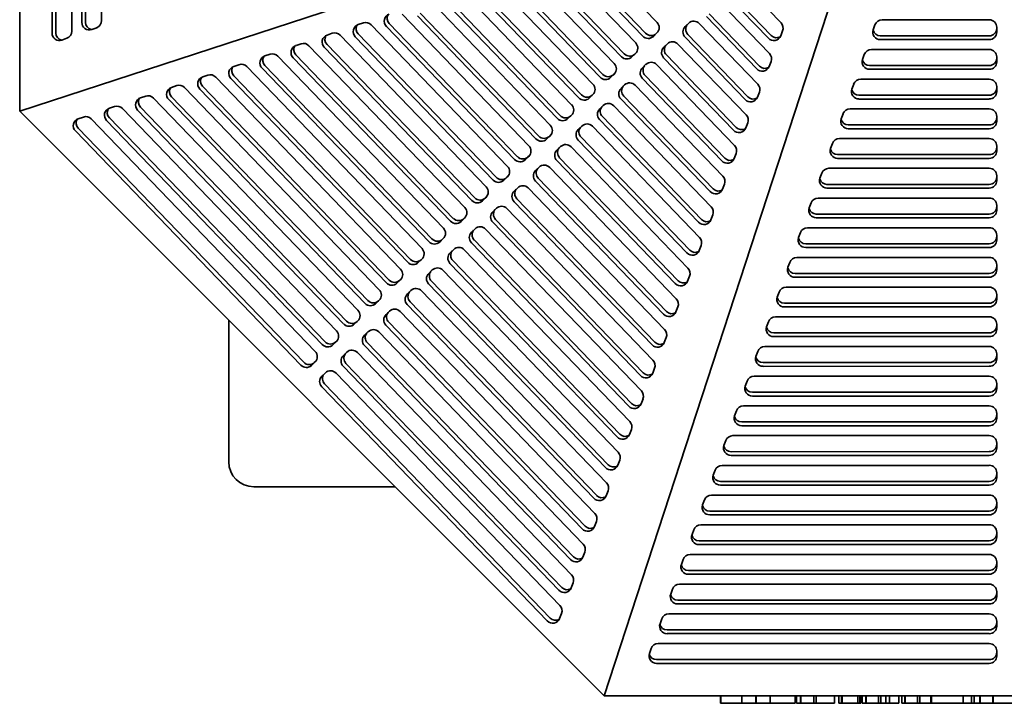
# Model space of a CAD drawing. Header units: millimetres. Extents: x 231 to 1028, y 46 to 846.
# Tile 1 of 6: x 231 to 625, y 46 to 319. Entities that reach past the tile are written whole.
import ezdxf

# ---------------------------------------------------------------- set-up
doc = ezdxf.new("R2010")
doc.units = ezdxf.units.MM
doc.header["$LTSCALE"] = 3
doc.layers.add('Krawędzie widoczne(ISO)', color=7, linetype='Continuous', lineweight=35, true_color=0x262659)

msp = doc.modelspace()

# ---------------------------------------------------------------- linework, layer by layer
at = {"layer": 'Krawędzie widoczne(ISO)'}
for p, q in [((231.5, 281.94), (231.5, 612.07)), ((244.45, 313.22), (244.45, 446.17)), ((245.95, 313.22), (245.95, 446.17)), ((252.36, 446.17), (252.36, 313.93)), ((256.31, 317.47), (256.31, 446.17)), ((257.81, 317.47), (257.81, 446.17)), ((264.22, 446.17), (264.22, 318.18)), ((231.5, 281.94), (536, 381.5)), ((564.5, 353), (464.94, 48.5)), ((458.86, 345.75), (486.11, 317.46)), ((446.44, 341.57), (477.58, 309.24)), ((480.42, 311.98), (452.52, 340.95)), ((481.55, 313.11), (453.65, 342.08)), ((434.02, 337.39), (469.04, 301.03)), ((471.89, 303.77), (440.1, 336.77)), ((473.02, 304.9), (441.23, 337.9)), ((421.6, 333.21), (460.51, 292.82)), ((463.35, 295.55), (427.68, 332.59)), ((464.48, 296.69), (428.81, 333.72)), ((520.04, 333.45), (535.64, 317.26)), ((409.17, 329.04), (451.97, 284.6)), ((454.82, 287.34), (415.26, 328.41)), ((455.95, 288.47), (416.39, 329.54)), ((530.59, 311.12), (514.35, 327.98)), ((531.73, 312.25), (515.49, 329.11)), ((396.75, 324.86), (443.43, 276.39)), ((446.28, 279.13), (402.84, 324.23)), ((447.41, 280.26), (403.97, 325.36)), ((511.51, 325.24), (530.99, 305.02)), ((384.33, 320.68), (434.9, 268.18)), ((437.74, 270.91), (390.41, 320.06)), ((438.88, 272.05), (391.54, 321.19)), ((525.94, 298.87), (505.82, 319.76)), ((527.08, 300), (506.95, 320.9)), ((262.25, 315.35), (260.27, 314.65)), ((366.72, 316.58), (368.79, 317.27)), ((371.91, 316.5), (426.36, 259.96)), ((429.21, 262.7), (377.99, 315.88)), ((430.34, 263.83), (379.12, 317.01)), ((497.34, 315.76), (498.76, 317.13)), ((502.97, 317.03), (526.34, 292.77)), ((572.46, 314.55), (573.17, 316.52)), ((576, 318.5), (618.83, 318.5)), ((621.83, 315.53), (621.83, 313.56)), ((250.38, 311.1), (248.4, 310.39)), ((354.3, 312.4), (356.37, 313.1)), ((359.49, 312.32), (417.83, 251.75)), ((420.67, 254.49), (365.57, 311.7)), ((421.8, 255.62), (366.7, 312.83)), ((486.06, 313.24), (484.64, 311.87)), ((486.34, 313.56), (485.77, 313)), ((521.3, 286.62), (497.28, 311.55)), ((522.43, 287.75), (498.41, 312.68)), ((536.29, 314.12), (535.52, 312.08)), ((618.83, 312.09), (575.29, 312.09)), ((341.88, 308.22), (343.95, 308.92)), ((347.06, 308.15), (409.29, 243.54)), ((412.14, 246.27), (353.15, 307.52)), ((413.27, 247.41), (354.28, 308.65)), ((488.8, 307.55), (490.22, 308.92)), ((494.44, 308.81), (521.69, 280.52)), ((618.83, 310.59), (575.29, 310.59)), ((329.45, 304.04), (331.52, 304.74)), ((334.64, 303.97), (400.76, 235.32)), ((403.6, 238.06), (340.72, 303.34)), ((404.73, 239.19), (341.86, 304.47)), ((477.52, 305.03), (476.1, 303.66)), ((477.81, 305.34), (477.23, 304.79)), ((516.65, 274.37), (488.75, 303.34)), ((517.78, 275.5), (489.88, 304.47)), ((568.2, 302.68), (568.91, 304.66)), ((571.74, 306.63), (618.83, 306.64)), ((621.83, 303.67), (621.83, 301.69)), ((317.03, 299.87), (319.1, 300.56)), ((322.22, 299.79), (392.22, 227.11)), ((395.07, 229.85), (328.3, 299.16)), ((396.2, 230.98), (329.43, 300.3)), ((480.26, 299.34), (481.69, 300.71)), ((485.9, 300.6), (517.04, 268.27)), ((531.64, 301.87), (530.87, 299.83)), ((618.83, 300.23), (571.03, 300.23)), ((304.61, 295.69), (306.68, 296.38)), ((309.8, 295.61), (383.68, 218.9)), ((387.66, 222.77), (317.01, 296.12)), ((468.99, 296.82), (467.57, 295.45)), ((469.27, 297.13), (468.7, 296.58)), ((512, 262.12), (480.21, 295.12)), ((513.13, 263.26), (481.34, 296.26)), ((618.83, 298.73), (571.03, 298.72)), ((292.19, 291.51), (294.26, 292.21)), ((297.37, 291.43), (375.15, 210.68)), ((379.13, 214.55), (304.59, 291.94)), ((386.53, 221.64), (315.88, 294.99)), ((471.73, 291.13), (473.15, 292.49)), ((477.37, 292.39), (512.39, 256.02)), ((563.95, 290.82), (564.66, 292.8)), ((567.48, 294.77), (618.83, 294.77)), ((621.83, 291.81), (621.83, 289.83)), ((279.77, 287.33), (281.84, 288.03)), ((284.95, 287.25), (366.61, 202.47)), ((370.59, 206.34), (292.17, 287.76)), ((377.99, 213.42), (303.46, 290.81)), ((460.45, 288.6), (459.03, 287.23)), ((460.74, 288.92), (460.16, 288.36)), ((508.48, 251.01), (472.81, 288.04)), ((526.99, 289.63), (526.22, 287.58)), ((618.83, 288.37), (566.77, 288.36)), ((267.34, 283.15), (269.41, 283.85)), ((362.05, 198.13), (279.75, 283.58)), ((369.46, 205.21), (291.04, 286.63)), ((463.19, 282.91), (464.62, 284.28)), ((468.83, 284.17), (507.74, 243.78)), ((507.35, 249.88), (471.68, 286.91)), ((618.83, 286.86), (566.77, 286.86)), ((464.94, 48.5), (231.5, 281.94)), ((254.92, 278.97), (256.99, 279.67)), ((353.52, 189.91), (267.32, 279.4)), ((272.53, 283.08), (358.08, 194.26)), ((360.92, 197), (278.61, 282.45)), ((451.92, 280.39), (450.49, 279.02)), ((452.2, 280.7), (451.63, 280.15)), ((503.83, 238.76), (464.27, 279.83)), ((559.69, 278.95), (560.4, 280.93)), ((563.22, 282.91), (618.83, 282.91)), ((621.83, 279.94), (621.83, 277.97)), ((260.11, 278.9), (349.54, 186.04)), ((352.39, 188.78), (266.19, 278.27)), ((454.66, 274.7), (456.08, 276.07)), ((460.29, 275.96), (503.09, 231.53)), ((502.7, 237.63), (463.14, 278.7)), ((522.34, 277.38), (521.57, 275.34)), ((618.83, 276.5), (562.52, 276.5)), ((343.85, 180.57), (253.77, 274.09)), ((344.98, 181.7), (254.9, 275.23)), ((443.38, 272.18), (441.96, 270.81)), ((443.67, 272.49), (443.09, 271.94)), ((499.18, 226.51), (455.74, 271.62)), ((618.83, 275), (562.52, 275)), ((446.12, 266.49), (447.54, 267.85)), ((451.76, 267.75), (498.44, 219.28)), ((498.05, 225.38), (454.6, 270.48)), ((555.43, 267.09), (556.14, 269.07)), ((558.97, 271.04), (618.83, 271.05)), ((621.83, 268.08), (621.83, 266.1)), ((434.85, 263.96), (433.42, 262.59)), ((435.13, 264.28), (434.55, 263.73)), ((517.69, 265.13), (516.92, 263.09)), ((618.83, 264.64), (558.26, 264.64)), ((437.59, 258.27), (439.01, 259.64)), ((493.4, 213.13), (446.07, 262.27)), ((494.53, 214.26), (447.2, 263.4)), ((618.83, 263.14), (558.26, 263.13)), ((426.31, 255.75), (424.89, 254.38)), ((426.59, 256.07), (426.02, 255.51)), ((443.22, 259.53), (493.79, 207.03)), ((551.17, 255.23), (551.88, 257.21)), ((554.71, 259.18), (618.83, 259.18)), ((621.83, 256.22), (621.83, 254.24)), ((488.75, 200.88), (437.53, 254.06)), ((489.88, 202.01), (438.66, 255.19)), ((513.04, 252.88), (512.27, 250.84)), ((618.83, 252.78), (554, 252.77)), ((418.06, 247.85), (417.48, 247.3)), ((429.05, 250.06), (430.47, 251.43)), ((434.69, 251.32), (489.14, 194.78)), ((618.83, 251.27), (554, 251.27)), ((417.77, 247.54), (416.35, 246.17)), ((484.1, 188.63), (429, 245.85)), ((485.23, 189.77), (430.13, 246.98)), ((546.92, 243.36), (547.62, 245.34)), ((550.45, 247.32), (618.83, 247.32)), ((621.83, 244.35), (621.83, 242.38)), ((420.51, 241.85), (421.94, 243.21)), ((426.15, 243.11), (484.49, 182.53)), ((508.4, 240.63), (507.62, 238.59)), ((618.83, 240.91), (549.74, 240.91)), ((409.24, 239.32), (407.82, 237.95)), ((409.52, 239.64), (408.95, 239.09)), ((479.45, 176.39), (420.46, 237.63)), ((480.58, 177.52), (421.59, 238.76)), ((618.83, 239.41), (549.74, 239.41)), ((411.98, 233.63), (413.4, 235)), ((417.62, 234.89), (479.84, 170.29)), ((542.66, 231.5), (543.37, 233.48)), ((546.19, 235.45), (618.83, 235.46)), ((621.83, 232.49), (621.83, 230.51)), ((400.7, 231.11), (399.28, 229.74)), ((400.99, 231.43), (400.41, 230.87)), ((474.8, 164.14), (411.93, 229.42)), ((475.93, 165.27), (413.06, 230.55)), ((503.75, 228.38), (502.97, 226.34)), ((618.83, 229.05), (545.48, 229.05)), ((403.44, 225.42), (404.87, 226.79)), ((409.08, 226.68), (475.2, 158.04)), ((618.83, 227.55), (545.48, 227.54)), ((392.17, 222.9), (390.74, 221.53)), ((392.45, 223.21), (391.88, 222.66)), ((470.15, 151.89), (403.39, 221.21)), ((471.28, 153.02), (404.52, 222.34)), ((538.4, 219.64), (539.11, 221.61)), ((541.94, 223.59), (618.83, 223.59)), ((621.83, 220.63), (621.83, 218.65)), ((394.91, 217.21), (396.33, 218.58)), ((400.54, 218.47), (470.55, 145.79)), ((618.83, 217.19), (541.23, 217.18)), ((383.63, 214.68), (382.21, 213.31)), ((383.92, 215), (383.34, 214.45)), ((465.5, 139.64), (394.85, 212.99)), ((466.63, 140.77), (395.99, 214.12)), ((499.1, 216.14), (498.32, 214.09)), ((618.83, 215.68), (541.23, 215.68)), ((386.37, 208.99), (387.79, 210.36)), ((392.01, 210.25), (465.9, 133.54)), ((534.14, 207.77), (534.85, 209.75)), ((537.68, 211.72), (618.83, 211.73)), ((621.83, 208.76), (621.83, 206.79)), ((375.1, 206.47), (373.67, 205.1)), ((375.38, 206.79), (374.8, 206.23)), ((460.85, 127.39), (386.32, 204.78)), ((461.99, 128.52), (387.45, 205.91)), ((618.83, 205.32), (536.97, 205.32)), ((377.84, 200.78), (379.26, 202.15)), ((383.47, 202.04), (461.25, 121.29)), ((494.45, 203.89), (493.67, 201.85)), ((618.83, 203.82), (536.97, 203.82)), ((315, 198.44), (315, 142)), ((366.56, 198.26), (365.14, 196.89)), ((366.84, 198.57), (366.27, 198.02)), ((457.34, 116.28), (378.91, 197.7)), ((529.88, 195.91), (530.59, 197.89)), ((533.42, 199.86), (618.83, 199.87)), ((621.83, 196.9), (621.83, 194.92)), ((369.3, 192.57), (370.72, 193.94)), ((374.94, 193.83), (456.6, 109.04)), ((456.2, 115.15), (377.78, 196.57)), ((618.83, 193.46), (532.71, 193.46)), ((358.02, 190.04), (356.6, 188.67)), ((358.31, 190.36), (357.73, 189.81)), ((452.69, 104.03), (370.38, 189.48)), ((489.8, 191.64), (489.02, 189.6)), ((618.83, 191.96), (532.71, 191.95)), ((360.76, 184.35), (362.19, 185.72)), ((366.4, 185.61), (451.95, 96.8)), ((451.56, 102.9), (369.25, 188.35)), ((525.62, 184.05), (526.33, 186.03)), ((529.16, 188), (618.82, 188.01)), ((621.82, 185.04), (621.82, 183.06)), ((349.49, 181.83), (348.07, 180.46)), ((349.77, 182.15), (349.2, 181.59)), ((448.04, 91.78), (361.84, 181.27)), ((618.83, 181.6), (528.45, 181.59)), ((352.23, 176.14), (353.65, 177.51)), ((357.87, 177.4), (447.3, 84.55)), ((446.91, 90.65), (360.71, 180.14)), ((485.15, 179.39), (484.37, 177.35)), ((618.83, 180.1), (528.45, 180.09)), ((521.36, 172.18), (522.07, 174.16)), ((524.9, 176.14), (618.83, 176.14)), ((621.83, 173.18), (621.83, 171.2)), ((442.26, 78.4), (352.18, 171.93)), ((443.39, 79.53), (353.31, 173.06)), ((618.83, 169.74), (524.19, 169.73)), ((480.5, 167.14), (479.72, 165.1)), ((618.83, 168.23), (524.19, 168.23)), ((517.1, 160.32), (517.81, 162.3)), ((520.64, 164.27), (618.83, 164.28)), ((621.83, 161.31), (621.83, 159.34)), ((618.83, 157.87), (519.93, 157.87)), ((475.85, 154.9), (475.08, 152.85)), ((618.83, 156.37), (519.93, 156.36)), ((512.85, 148.46), (513.56, 150.43)), ((516.38, 152.41), (618.83, 152.41)), ((618.83, 146.01), (515.68, 146)), ((621.83, 149.45), (621.83, 147.47)), ((471.2, 142.65), (470.43, 140.61)), ((618.83, 144.51), (515.68, 144.5)), ((508.59, 136.59), (509.3, 138.57)), ((512.13, 140.54), (618.83, 140.55)), ((618.83, 134.15), (511.42, 134.14)), ((621.83, 137.59), (621.83, 135.61)), ((325, 132), (381.44, 132)), ((466.55, 130.4), (465.78, 128.36)), ((618.83, 132.64), (511.42, 132.64)), ((504.33, 124.73), (505.04, 126.71)), ((507.87, 128.68), (618.83, 128.69)), ((618.83, 122.28), (507.16, 122.28)), ((621.83, 125.72), (621.83, 123.74)), ((461.9, 118.15), (461.13, 116.11)), ((618.83, 120.78), (507.16, 120.77)), ((500.08, 112.87), (500.79, 114.84)), ((503.61, 116.82), (618.83, 116.82)), ((618.83, 110.42), (502.9, 110.41)), ((621.83, 113.86), (621.83, 111.88)), ((618.83, 108.92), (502.9, 108.91)), ((457.25, 105.9), (456.48, 103.86)), ((495.82, 101), (496.53, 102.98)), ((499.36, 104.95), (618.83, 104.96)), ((618.83, 98.56), (498.65, 98.55)), ((621.83, 101.99), (621.83, 100.02)), ((618.83, 97.05), (498.65, 97.04)), ((452.6, 93.65), (451.83, 91.61)), ((491.56, 89.14), (492.27, 91.11)), ((495.1, 93.09), (618.83, 93.09)), ((618.83, 86.68), (494.39, 86.68)), ((621.83, 90.12), (621.83, 88.15)), ((618.83, 85.18), (494.39, 85.18)), ((447.95, 81.41), (447.18, 79.36)), ((487.31, 77.27), (488.01, 79.25)), ((490.84, 81.22), (618.83, 81.22)), ((618.83, 74.82), (490.13, 74.82)), ((621.83, 78.26), (621.83, 76.28)), ((618.83, 73.32), (490.13, 73.32)), ((483.05, 65.41), (483.76, 67.39)), ((486.59, 69.36), (618.83, 69.36)), ((618.83, 62.96), (485.88, 62.96)), ((621.83, 66.4), (621.83, 64.42)), ((618.83, 61.45), (485.88, 61.45)), ((795.06, 48.5), (464.94, 48.5)), ((511.42, 45.5), (511.42, 48.5)), ((511.6, 45.5), (511.6, 48.5)), ((519.99, 45.5), (519.99, 48.5)), ((525.55, 45.5), (525.55, 48.5)), ((525.76, 45.5), (525.76, 48.5)), ((531.28, 45.5), (531.28, 48.5)), ((541.27, 45.5), (541.27, 48.5)), ((541.76, 45.5), (541.76, 48.5)), ((543.41, 45.5), (543.41, 48.5)), ((543.57, 45.5), (543.57, 48.5)), ((548.69, 45.5), (548.69, 48.5)), ((549.62, 45.5), (549.62, 48.5)), ((557, 45.5), (557, 48.5)), ((557.04, 45.5), (557.04, 48.5)), ((558.75, 45.5), (558.75, 48.5)), ((559.78, 45.5), (559.78, 48.5)), ((560.06, 45.5), (560.06, 48.5)), ((566.38, 45.5), (566.38, 48.5)), ((567.18, 45.5), (567.18, 48.5)), ((567.58, 45.5), (567.58, 48.5)), ((568.07, 45.5), (568.07, 48.5)), ((569.45, 45.5), (569.45, 48.5)), ((569.59, 45.5), (569.59, 48.5)), ((574.57, 45.5), (574.57, 48.5)), ((575.45, 45.5), (575.45, 48.5)), ((577.56, 45.5), (577.56, 48.5)), ((578.95, 45.5), (578.95, 48.5)), ((582.69, 45.5), (582.69, 48.5)), ((583.9, 45.5), (583.9, 48.5)), ((585.06, 45.5), (585.06, 48.5)), ((585.19, 45.5), (585.19, 48.5)), ((590.12, 45.5), (590.12, 48.5)), ((591.1, 45.5), (591.1, 48.5)), ((595.53, 45.5), (595.53, 48.5)), ((595.81, 45.5), (595.81, 48.5)), ((608.44, 45.5), (608.44, 48.5)), ((611.76, 45.5), (611.76, 48.5)), ((612.74, 45.5), (612.74, 48.5)), ((615.04, 45.5), (615.04, 48.5)), ((615.21, 45.5), (615.21, 48.5)), ((620.26, 45.5), (620.26, 48.5)), ((620.42, 45.5), (620.42, 48.5)), ((511.6, 45.5), (511.42, 45.5)), ((519.99, 45.5), (511.6, 45.5)), ((524.88, 45.5), (519.99, 45.5)), ((525.55, 45.5), (524.88, 45.5)), ((525.76, 45.5), (525.55, 45.5)), ((531.28, 45.5), (525.76, 45.5)), ((538.75, 45.5), (531.28, 45.5)), ((541.27, 45.5), (538.75, 45.5)), ((543.41, 45.5), (541.76, 45.5)), ((543.57, 45.5), (543.41, 45.5)), ((548.69, 45.5), (543.57, 45.5)), ((549.62, 45.5), (548.69, 45.5)), ((550.63, 45.5), (549.62, 45.5)), ((555.03, 45.5), (550.63, 45.5)), ((557, 45.5), (555.03, 45.5)), ((557.04, 45.5), (557, 45.5)), ((559.16, 45.5), (558.75, 45.5)), ((559.78, 45.5), (559.16, 45.5)), ((560.06, 45.5), (559.78, 45.5)), ((566.38, 45.5), (560.06, 45.5)), ((567.18, 45.5), (566.38, 45.5)), ((567.58, 45.5), (567.18, 45.5)), ((568.49, 45.5), (568.07, 45.5)), ((569.45, 45.5), (568.49, 45.5)), ((569.59, 45.5), (569.45, 45.5)), ((574.57, 45.5), (569.59, 45.5)), ((575.45, 45.5), (574.57, 45.5)), ((577.56, 45.5), (575.45, 45.5)), ((578.95, 45.5), (577.56, 45.5)), ((582.69, 45.5), (578.95, 45.5)), ((585.06, 45.5), (583.9, 45.5)), ((585.19, 45.5), (585.06, 45.5)), ((590.12, 45.5), (585.19, 45.5)), ((591.1, 45.5), (590.12, 45.5)), ((592.51, 45.5), (591.1, 45.5)), ((594.18, 45.5), (592.51, 45.5)), ((595.53, 45.5), (594.18, 45.5)), ((595.81, 45.5), (595.53, 45.5)), ((605.93, 45.5), (595.81, 45.5)), ((608.44, 45.5), (605.93, 45.5)), ((611.76, 45.5), (608.44, 45.5)), ((612.74, 45.5), (611.76, 45.5)), ((614.14, 45.5), (612.74, 45.5)), ((615.04, 45.5), (614.14, 45.5)), ((615.21, 45.5), (615.04, 45.5)), ((618.64, 45.5), (615.21, 45.5)), ((620.26, 45.5), (618.64, 45.5)), ((620.42, 45.5), (620.26, 45.5)), ((630.21, 45.5), (620.42, 45.5))]:
    msp.add_line(p, q, dxfattribs=at)
msp.add_arc((325, 142), 10, 180, 270, dxfattribs=at)
for centre, major_axis, ratio, start_param, end_param in [((380.12, 317.93), (-2.12, 2.12), 0.987118, 5.827401, 7.834978), ((381.26, 319.06), (-2.12, 2.12), 0.987118, 0.273531, 1.551793), ((259.28, 317.47), (0, -3), 0.988633, 4.712389, 6.624078), ((260.78, 317.47), (0, -3), 0.988633, 4.712389, 6.026922), ((261.25, 318.18), (0, -3), 0.988633, 0.340893, 1.570796), ((367.7, 313.75), (-2.12, 2.12), 0.987118, 5.827401, 7.834978), ((368.83, 314.88), (-2.12, 2.12), 0.987118, 0.273531, 1.551793), ((369.77, 314.45), (2.12, -2.12), 0.987118, 1.551793, 2.685808), ((483.98, 315.4), (2.12, -2.12), 0.987118, 6.264182, 7.834978), ((499.42, 313.6), (-2.12, 2.12), 0.987118, 6.264182, 7.834978), ((500.55, 314.74), (-2.12, 2.12), 0.987118, 0.124411, 1.551793), ((500.84, 314.97), (-2.12, 2.12), 0.987118, 4.693386, 6.264182), ((533.5, 315.21), (2.12, -2.12), 0.987118, 0.417778, 1.551793), ((576, 315.53), (-3, 0), 0.988633, 4.712453, 5.942292), ((618.83, 315.53), (3, 0), 0.988633, 6.283185, 7.854046), ((618.83, 315.06), (3, 0), 0.988633, 4.712453, 6.283185), ((247.41, 313.22), (0, -3), 0.988633, 4.712389, 6.624078), ((248.92, 313.22), (0, -3), 0.988633, 4.712389, 6.026922), ((249.39, 313.93), (0, -3), 0.988633, 0.340893, 1.570796), ((355.28, 309.57), (-2.12, 2.12), 0.987118, 5.827401, 7.834978), ((356.41, 310.71), (-2.12, 2.12), 0.987118, 0.273531, 1.551793), ((357.35, 310.27), (2.12, -2.12), 0.987118, 1.551793, 2.685808), ((482.56, 314.03), (2.12, -2.12), 0.987118, 4.693386, 6.264182), ((483.69, 315.17), (2.12, -2.12), 0.987118, 4.693386, 6.264182), ((532.73, 313.17), (2.12, -2.12), 0.987118, 4.693386, 6.700964), ((533.86, 314.3), (2.12, -2.12), 0.987118, 4.693386, 6.009655), ((575.29, 313.55), (-3, 0), 0.988633, 5.942292, 7.854046), ((575.29, 315.06), (-3, 0), 0.988633, 0.256263, 1.57086), ((618.83, 313.56), (3, 0), 0.988633, 4.712453, 6.283185), ((342.86, 305.4), (-2.12, 2.12), 0.987118, 5.827401, 7.834978), ((343.99, 306.53), (-2.12, 2.12), 0.987118, 0.273531, 1.551793), ((344.93, 306.09), (2.12, -2.12), 0.987118, 1.551793, 2.685808), ((475.44, 307.19), (2.12, -2.12), 0.987118, 6.264182, 7.834978), ((490.88, 305.39), (-2.12, 2.12), 0.987118, 6.264182, 7.834978), ((492.01, 306.52), (-2.12, 2.12), 0.987118, 0.124411, 1.551793), ((492.3, 306.76), (-2.12, 2.12), 0.987118, 4.693386, 6.264182), ((330.44, 301.22), (-2.12, 2.12), 0.987118, 5.827401, 7.834978), ((331.57, 302.35), (-2.12, 2.12), 0.987118, 0.273531, 1.551793), ((332.51, 301.91), (2.12, -2.12), 0.987118, 1.551793, 2.685808), ((474.02, 305.82), (2.12, -2.12), 0.987118, 4.693386, 6.264182), ((475.15, 306.95), (2.12, -2.12), 0.987118, 4.693386, 6.264182), ((528.85, 302.96), (2.12, -2.12), 0.987118, 0.417778, 1.551793), ((571.74, 303.67), (-3, 0), 0.988633, 4.712453, 5.942292), ((618.83, 303.67), (3, 0), 0.988633, 6.283185, 7.854046), ((618.83, 303.2), (3, 0), 0.988633, 4.712453, 6.283185), ((318.01, 297.04), (-2.12, 2.12), 0.987118, 5.827401, 7.834978), ((319.15, 298.17), (-2.12, 2.12), 0.987118, 0.273531, 1.551793), ((320.08, 297.74), (2.12, -2.12), 0.987118, 1.551793, 2.685808), ((466.91, 298.98), (2.12, -2.12), 0.987118, 6.264182, 7.834978), ((482.35, 297.18), (-2.12, 2.12), 0.987118, 6.264182, 7.834978), ((483.48, 298.31), (-2.12, 2.12), 0.987118, 0.124411, 1.551793), ((483.77, 298.55), (-2.12, 2.12), 0.987118, 4.693386, 6.264182), ((528.08, 300.92), (2.12, -2.12), 0.987118, 4.693386, 6.700964), ((529.21, 302.05), (2.12, -2.12), 0.987118, 4.693386, 6.009655), ((571.03, 301.69), (-3, 0), 0.988633, 5.942292, 7.854046), ((571.03, 303.19), (-3, 0), 0.988633, 0.256263, 1.57086), ((618.83, 301.69), (3, 0), 0.988633, 4.712453, 6.283185), ((305.59, 292.86), (-2.12, 2.12), 0.987118, 5.827401, 7.834978), ((306.72, 293.99), (-2.12, 2.12), 0.987118, 0.273531, 1.551793), ((307.66, 293.56), (2.12, -2.12), 0.987118, 1.551793, 2.685808), ((465.48, 297.61), (2.12, -2.12), 0.987118, 4.693386, 6.264182), ((466.62, 298.74), (2.12, -2.12), 0.987118, 4.693386, 6.264182), ((293.17, 288.68), (-2.12, 2.12), 0.987118, 5.827401, 7.834978), ((294.3, 289.81), (-2.12, 2.12), 0.987118, 0.273531, 1.551793), ((295.24, 289.38), (2.12, -2.12), 0.987118, 1.551793, 2.685808), ((458.37, 290.76), (2.12, -2.12), 0.987118, 6.264182, 7.834978), ((473.81, 288.96), (-2.12, 2.12), 0.987118, 6.264182, 7.834978), ((474.94, 290.1), (-2.12, 2.12), 0.987118, 0.124411, 1.551793), ((475.23, 290.33), (-2.12, 2.12), 0.987118, 4.693386, 6.264182), ((524.2, 290.71), (2.12, -2.12), 0.987118, 0.417778, 1.551793), ((567.48, 291.8), (-3, 0), 0.988633, 4.712453, 5.942292), ((618.83, 291.81), (3, 0), 0.988633, 6.283185, 7.854046), ((618.83, 291.33), (3, 0), 0.988633, 4.712453, 6.283185), ((280.75, 284.5), (-2.12, 2.12), 0.987118, 5.827401, 7.834978), ((282.82, 285.2), (2.12, -2.12), 0.987118, 1.551793, 2.685808), ((456.95, 289.39), (2.12, -2.12), 0.987118, 4.693386, 6.264182), ((458.08, 290.53), (2.12, -2.12), 0.987118, 4.693386, 6.264182), ((523.43, 288.67), (2.12, -2.12), 0.987118, 4.693386, 6.700964), ((524.56, 289.8), (2.12, -2.12), 0.987118, 4.693386, 6.009655), ((566.77, 289.83), (-3, 0), 0.988633, 5.942292, 7.854046), ((566.77, 291.33), (-3, 0), 0.988633, 0.256263, 1.57086), ((618.83, 289.83), (3, 0), 0.988633, 4.712453, 6.283185), ((270.4, 281.02), (2.12, -2.12), 0.987118, 1.551793, 2.685808), ((281.88, 285.64), (-2.12, 2.12), 0.987118, 0.273531, 1.551793), ((449.84, 282.55), (2.12, -2.12), 0.987118, 6.264182, 7.834978), ((466.41, 281.88), (-2.12, 2.12), 0.987118, 0.124411, 1.551793), ((466.7, 282.12), (-2.12, 2.12), 0.987118, 4.693386, 6.264182), ((257.97, 276.84), (2.12, -2.12), 0.987118, 1.551793, 2.685808), ((268.33, 280.33), (-2.12, 2.12), 0.987118, 5.827401, 7.834978), ((269.46, 281.46), (-2.12, 2.12), 0.987118, 0.273531, 1.551793), ((449.54, 282.31), (2.12, -2.12), 0.987118, 4.693386, 6.264182), ((465.27, 280.75), (-2.12, 2.12), 0.987118, 6.264182, 7.834978), ((519.55, 278.47), (2.12, -2.12), 0.987118, 0.417778, 1.551793), ((563.22, 279.94), (-3, 0), 0.988633, 4.712453, 5.942292), ((618.83, 279.94), (3, 0), 0.988633, 6.283185, 7.854046), ((618.83, 279.47), (3, 0), 0.988633, 4.712453, 6.283185), ((255.9, 276.15), (-2.12, 2.12), 0.987118, 5.827401, 7.834978), ((257.04, 277.28), (-2.12, 2.12), 0.987118, 0.273531, 1.551793), ((441.3, 274.34), (2.12, -2.12), 0.987118, 6.264182, 7.834978), ((448.41, 281.18), (2.12, -2.12), 0.987118, 4.693386, 6.264182), ((457.87, 273.67), (-2.12, 2.12), 0.987118, 0.124411, 1.551793), ((458.16, 273.91), (-2.12, 2.12), 0.987118, 4.693386, 6.264182), ((518.78, 276.43), (2.12, -2.12), 0.987118, 4.693386, 6.700964), ((519.91, 277.56), (2.12, -2.12), 0.987118, 4.693386, 6.009655), ((562.52, 277.96), (-3, 0), 0.988633, 5.942292, 7.854046), ((562.52, 279.47), (-3, 0), 0.988633, 0.256263, 1.57086), ((618.83, 277.97), (3, 0), 0.988633, 4.712453, 6.283185), ((441.01, 274.1), (2.12, -2.12), 0.987118, 4.693386, 6.264182), ((456.74, 272.54), (-2.12, 2.12), 0.987118, 6.264182, 7.834978), ((432.76, 266.12), (2.12, -2.12), 0.987118, 6.264182, 7.834978), ((439.88, 272.97), (2.12, -2.12), 0.987118, 4.693386, 6.264182), ((449.63, 265.69), (-2.12, 2.12), 0.987118, 4.693386, 6.264182), ((514.91, 266.22), (2.12, -2.12), 0.987118, 0.417778, 1.551793), ((558.97, 268.08), (-3, 0), 0.988633, 4.712453, 5.942292), ((618.83, 268.08), (3, 0), 0.988633, 6.283185, 7.854046), ((618.83, 267.61), (3, 0), 0.988633, 4.712453, 6.283185), ((432.47, 265.89), (2.12, -2.12), 0.987118, 4.693386, 6.264182), ((448.2, 264.32), (-2.12, 2.12), 0.987118, 6.264182, 7.834978), ((449.33, 265.46), (-2.12, 2.12), 0.987118, 0.124411, 1.551793), ((558.26, 266.1), (-3, 0), 0.988633, 5.942292, 7.854046), ((558.26, 267.6), (-3, 0), 0.988633, 0.256263, 1.57086), ((618.83, 266.1), (3, 0), 0.988633, 4.712453, 6.283185), ((424.23, 257.91), (2.12, -2.12), 0.987118, 6.264182, 7.834978), ((431.34, 264.75), (2.12, -2.12), 0.987118, 4.693386, 6.264182), ((441.09, 257.48), (-2.12, 2.12), 0.987118, 4.693386, 6.264182), ((514.13, 264.18), (2.12, -2.12), 0.987118, 4.693386, 6.700964), ((515.26, 265.31), (2.12, -2.12), 0.987118, 4.693386, 6.009655), ((439.67, 256.11), (-2.12, 2.12), 0.987118, 6.264182, 7.834978), ((440.8, 257.24), (-2.12, 2.12), 0.987118, 0.124411, 1.551793), ((510.26, 253.97), (2.12, -2.12), 0.987118, 0.417778, 1.551793), ((554.71, 256.21), (-3, 0), 0.988633, 4.712453, 5.942292), ((618.83, 256.22), (3, 0), 0.988633, 6.283185, 7.854046), ((618.83, 255.74), (3, 0), 0.988633, 4.712453, 6.283185), ((415.69, 249.7), (2.12, -2.12), 0.987118, 6.264182, 7.834978), ((422.81, 256.54), (2.12, -2.12), 0.987118, 4.693386, 6.264182), ((423.94, 257.67), (2.12, -2.12), 0.987118, 4.693386, 6.264182), ((432.55, 249.27), (-2.12, 2.12), 0.987118, 4.693386, 6.264182), ((554, 254.24), (-3, 0), 0.988633, 5.942292, 7.854046), ((554, 255.74), (-3, 0), 0.988633, 0.256263, 1.57086), ((618.83, 254.24), (3, 0), 0.988633, 4.712453, 6.283185), ((431.13, 247.9), (-2.12, 2.12), 0.987118, 6.264182, 7.834978), ((432.26, 249.03), (-2.12, 2.12), 0.987118, 0.124411, 1.551793), ((509.48, 251.93), (2.12, -2.12), 0.987118, 4.693386, 6.700964), ((510.61, 253.06), (2.12, -2.12), 0.987118, 4.693386, 6.009655), ((414.27, 248.33), (2.12, -2.12), 0.987118, 4.693386, 6.264182), ((415.4, 249.46), (2.12, -2.12), 0.987118, 4.693386, 6.264182), ((424.02, 241.05), (-2.12, 2.12), 0.987118, 4.693386, 6.264182), ((550.45, 244.35), (-3, 0), 0.988633, 4.712453, 5.942292), ((618.83, 244.35), (3, 0), 0.988633, 6.283185, 7.854046), ((618.83, 243.88), (3, 0), 0.988633, 4.712453, 6.283185), ((407.16, 241.48), (2.12, -2.12), 0.987118, 6.264182, 7.834978), ((422.6, 239.69), (-2.12, 2.12), 0.987118, 6.264182, 7.834978), ((423.73, 240.82), (-2.12, 2.12), 0.987118, 0.124411, 1.551793), ((505.61, 241.72), (2.12, -2.12), 0.987118, 0.417778, 1.551793), ((549.74, 242.37), (-3, 0), 0.988633, 5.942292, 7.854046), ((549.74, 243.88), (-3, 0), 0.988633, 0.256263, 1.57086), ((618.83, 242.38), (3, 0), 0.988633, 4.712453, 6.283185), ((405.74, 240.11), (2.12, -2.12), 0.987118, 4.693386, 6.264182), ((406.87, 241.25), (2.12, -2.12), 0.987118, 4.693386, 6.264182), ((504.83, 239.68), (2.12, -2.12), 0.987118, 4.693386, 6.700964), ((505.96, 240.81), (2.12, -2.12), 0.987118, 4.693386, 6.009655), ((398.62, 233.27), (2.12, -2.12), 0.987118, 6.264182, 7.834978), ((414.06, 231.47), (-2.12, 2.12), 0.987118, 6.264182, 7.834978), ((415.19, 232.6), (-2.12, 2.12), 0.987118, 0.124411, 1.551793), ((415.48, 232.84), (-2.12, 2.12), 0.987118, 4.693386, 6.264182), ((546.19, 232.49), (-3, 0), 0.988633, 4.712453, 5.942292), ((618.83, 232.49), (3, 0), 0.988633, 6.283185, 7.854046), ((397.2, 231.9), (2.12, -2.12), 0.987118, 4.693386, 6.264182), ((398.33, 233.03), (2.12, -2.12), 0.987118, 4.693386, 6.264182), ((500.96, 229.47), (2.12, -2.12), 0.987118, 0.417778, 1.551793), ((545.48, 230.51), (-3, 0), 0.988633, 5.942292, 7.854046), ((545.48, 232.01), (-3, 0), 0.988633, 0.256263, 1.57086), ((618.83, 232.02), (3, 0), 0.988633, 4.712453, 6.283185), ((618.83, 230.51), (3, 0), 0.988633, 4.712453, 6.283185), ((390.09, 225.06), (2.12, -2.12), 0.987118, 6.264182, 7.834978), ((405.52, 223.26), (-2.12, 2.12), 0.987118, 6.264182, 7.834978), ((406.66, 224.39), (-2.12, 2.12), 0.987118, 0.124411, 1.551793), ((406.95, 224.63), (-2.12, 2.12), 0.987118, 4.693386, 6.264182), ((500.18, 227.43), (2.12, -2.12), 0.987118, 4.693386, 6.700964), ((501.31, 228.56), (2.12, -2.12), 0.987118, 4.693386, 6.009655), ((388.66, 223.69), (2.12, -2.12), 0.987118, 4.693386, 6.264182), ((389.79, 224.82), (2.12, -2.12), 0.987118, 4.693386, 6.264182), ((541.94, 220.62), (-3, 0), 0.988633, 4.712453, 5.942292), ((618.83, 220.63), (3, 0), 0.988633, 6.283185, 7.854046), ((381.55, 216.84), (2.12, -2.12), 0.987118, 6.264182, 7.834978), ((396.99, 215.05), (-2.12, 2.12), 0.987118, 6.264182, 7.834978), ((398.12, 216.18), (-2.12, 2.12), 0.987118, 0.124411, 1.551793), ((398.41, 216.41), (-2.12, 2.12), 0.987118, 4.693386, 6.264182), ((496.31, 217.23), (2.12, -2.12), 0.987118, 0.417778, 1.551793), ((541.23, 218.65), (-3, 0), 0.988633, 5.942292, 7.854046), ((541.23, 220.15), (-3, 0), 0.988633, 0.256263, 1.57086), ((618.83, 220.15), (3, 0), 0.988633, 4.712453, 6.283185), ((618.83, 218.65), (3, 0), 0.988633, 4.712453, 6.283185), ((380.13, 215.48), (2.12, -2.12), 0.987118, 4.693386, 6.264182), ((381.26, 216.61), (2.12, -2.12), 0.987118, 4.693386, 6.264182), ((495.53, 215.18), (2.12, -2.12), 0.987118, 4.693386, 6.700964), ((496.66, 216.32), (2.12, -2.12), 0.987118, 4.693386, 6.009655), ((373.01, 208.63), (2.12, -2.12), 0.987118, 6.264182, 7.834978), ((388.45, 206.83), (-2.12, 2.12), 0.987118, 6.264182, 7.834978), ((389.58, 207.96), (-2.12, 2.12), 0.987118, 0.124411, 1.551793), ((389.88, 208.2), (-2.12, 2.12), 0.987118, 4.693386, 6.264182), ((537.68, 208.76), (-3, 0), 0.988633, 4.712453, 5.942292), ((618.83, 208.76), (3, 0), 0.988633, 6.283185, 7.854046), ((371.59, 207.26), (2.12, -2.12), 0.987118, 4.693386, 6.264182), ((372.72, 208.39), (2.12, -2.12), 0.987118, 4.693386, 6.264182), ((491.66, 204.98), (2.12, -2.12), 0.987118, 0.417778, 1.551793), ((536.97, 206.78), (-3, 0), 0.988633, 5.942292, 7.854046), ((536.97, 208.29), (-3, 0), 0.988633, 0.256263, 1.57086), ((618.83, 208.29), (3, 0), 0.988633, 4.712453, 6.283185), ((618.83, 206.79), (3, 0), 0.988633, 4.712453, 6.283185), ((364.48, 200.42), (2.12, -2.12), 0.987118, 6.264182, 7.834978), ((379.92, 198.62), (-2.12, 2.12), 0.987118, 6.264182, 7.834978), ((381.05, 199.75), (-2.12, 2.12), 0.987118, 0.124411, 1.551793), ((381.34, 199.99), (-2.12, 2.12), 0.987118, 4.693386, 6.264182), ((490.88, 202.94), (2.12, -2.12), 0.987118, 4.693386, 6.700964), ((492.02, 204.07), (2.12, -2.12), 0.987118, 4.693386, 6.009655), ((363.06, 199.05), (2.12, -2.12), 0.987118, 4.693386, 6.264182), ((364.19, 200.18), (2.12, -2.12), 0.987118, 4.693386, 6.264182), ((533.42, 196.9), (-3, 0), 0.988633, 4.712453, 5.942292), ((618.83, 196.9), (3, 0), 0.988633, 6.283185, 7.854046), ((355.94, 192.2), (2.12, -2.12), 0.987118, 6.264182, 7.834978), ((372.51, 191.54), (-2.12, 2.12), 0.987118, 0.124411, 1.551793), ((372.8, 191.77), (-2.12, 2.12), 0.987118, 4.693386, 6.264182), ((487.01, 192.73), (2.12, -2.12), 0.987118, 0.417778, 1.551793), ((532.71, 194.92), (-3, 0), 0.988633, 5.942292, 7.854046), ((532.71, 196.42), (-3, 0), 0.988633, 0.256263, 1.57086), ((618.83, 196.43), (3, 0), 0.988633, 4.712453, 6.283185), ((618.83, 194.92), (3, 0), 0.988633, 4.712453, 6.283185), ((355.65, 191.97), (2.12, -2.12), 0.987118, 4.693386, 6.264182), ((371.38, 190.41), (-2.12, 2.12), 0.987118, 6.264182, 7.834978), ((486.23, 190.69), (2.12, -2.12), 0.987118, 4.693386, 6.700964), ((487.37, 191.82), (2.12, -2.12), 0.987118, 4.693386, 6.009655), ((347.41, 183.99), (2.12, -2.12), 0.987118, 6.264182, 7.834978), ((354.52, 190.84), (2.12, -2.12), 0.987118, 4.693386, 6.264182), ((363.98, 183.32), (-2.12, 2.12), 0.987118, 0.124411, 1.551793), ((364.27, 183.56), (-2.12, 2.12), 0.987118, 4.693386, 6.264182), ((529.16, 185.03), (-3, 0), 0.988633, 4.712453, 5.942292), ((618.82, 185.04), (3, 0), 0.988633, 6.283185, 7.854046), ((347.12, 183.75), (2.12, -2.12), 0.987118, 4.693386, 6.264182), ((362.85, 182.19), (-2.12, 2.12), 0.987118, 6.264182, 7.834978), ((482.36, 180.48), (2.12, -2.12), 0.987118, 0.417778, 1.551793), ((528.45, 183.06), (-3, 0), 0.988633, 5.942292, 7.854046), ((528.45, 184.56), (-3, 0), 0.988633, 0.256263, 1.57086), ((618.82, 184.57), (3, 0), 0.988633, 4.712453, 6.283185), ((618.82, 183.06), (3, 0), 0.988633, 4.712453, 6.283185), ((345.99, 182.62), (2.12, -2.12), 0.987118, 4.693386, 6.264182), ((355.73, 175.35), (-2.12, 2.12), 0.987118, 4.693386, 6.264182), ((481.59, 178.44), (2.12, -2.12), 0.987118, 4.693386, 6.700964), ((482.72, 179.57), (2.12, -2.12), 0.987118, 4.693386, 6.009655), ((354.31, 173.98), (-2.12, 2.12), 0.987118, 6.264182, 7.834978), ((355.44, 175.11), (-2.12, 2.12), 0.987118, 0.124411, 1.551793), ((524.9, 173.17), (-3, 0), 0.988633, 4.712453, 5.942292), ((618.83, 173.18), (3, 0), 0.988633, 6.283185, 7.854046), ((477.71, 168.23), (2.12, -2.12), 0.987118, 0.417778, 1.551793), ((524.19, 171.19), (-3, 0), 0.988633, 5.942292, 7.854046), ((524.19, 172.7), (-3, 0), 0.988633, 0.256263, 1.57086), ((618.83, 172.7), (3, 0), 0.988633, 4.712453, 6.283185), ((618.83, 171.2), (3, 0), 0.988633, 4.712453, 6.283185), ((478.07, 167.32), (2.12, -2.12), 0.987118, 4.693386, 6.009655), ((476.94, 166.19), (2.12, -2.12), 0.987118, 4.693386, 6.700964), ((520.64, 161.31), (-3, 0), 0.988633, 4.712453, 5.942292), ((618.83, 161.31), (3, 0), 0.988633, 6.283185, 7.854046), ((473.06, 155.98), (2.12, -2.12), 0.987118, 0.417778, 1.551793), ((519.93, 159.33), (-3, 0), 0.988633, 5.942292, 7.854046), ((519.93, 160.83), (-3, 0), 0.988633, 0.256263, 1.57086), ((618.83, 160.84), (3, 0), 0.988633, 4.712453, 6.283185), ((618.83, 159.34), (3, 0), 0.988633, 4.712453, 6.283185), ((472.29, 153.94), (2.12, -2.12), 0.987118, 4.693386, 6.700964), ((473.42, 155.07), (2.12, -2.12), 0.987118, 4.693386, 6.009655), ((516.38, 149.44), (-3, 0), 0.988633, 4.712453, 5.942292), ((618.83, 149.45), (3, 0), 0.988633, 6.283185, 7.854046), ((468.41, 143.74), (2.12, -2.12), 0.987118, 0.417778, 1.551793), ((515.68, 147.47), (-3, 0), 0.988633, 5.942292, 7.854046), ((515.68, 148.97), (-3, 0), 0.988633, 0.256263, 1.57086), ((618.83, 148.98), (3, 0), 0.988633, 4.712453, 6.283185), ((618.83, 147.47), (3, 0), 0.988633, 4.712453, 6.283185), ((467.64, 141.69), (2.12, -2.12), 0.987118, 4.693386, 6.700964), ((468.77, 142.83), (2.12, -2.12), 0.987118, 4.693386, 6.009655), ((512.13, 137.58), (-3, 0), 0.988633, 4.712453, 5.942292), ((618.83, 137.59), (3, 0), 0.988633, 6.283185, 7.854046), ((511.42, 135.6), (-3, 0), 0.988633, 5.942292, 7.854046), ((511.42, 137.1), (-3, 0), 0.988633, 0.256263, 1.57086), ((618.83, 137.11), (3, 0), 0.988633, 4.712453, 6.283185), ((618.83, 135.61), (3, 0), 0.988633, 4.712453, 6.283185), ((463.76, 131.49), (2.12, -2.12), 0.987118, 0.417778, 1.551793), ((462.99, 129.45), (2.12, -2.12), 0.987118, 4.693386, 6.700964), ((464.12, 130.58), (2.12, -2.12), 0.987118, 4.693386, 6.009655), ((507.87, 125.71), (-3, 0), 0.988633, 4.712453, 5.942292), ((618.83, 125.72), (3, 0), 0.988633, 6.283185, 7.854046), ((507.16, 123.74), (-3, 0), 0.988633, 5.942292, 7.854046), ((507.16, 125.24), (-3, 0), 0.988633, 0.256263, 1.57086), ((618.83, 125.25), (3, 0), 0.988633, 4.712453, 6.283185), ((618.83, 123.74), (3, 0), 0.988633, 4.712453, 6.283185), ((459.11, 119.24), (2.12, -2.12), 0.987118, 0.417778, 1.551793), ((458.34, 117.2), (2.12, -2.12), 0.987118, 4.693386, 6.700964), ((459.47, 118.33), (2.12, -2.12), 0.987118, 4.693386, 6.009655), ((503.61, 113.85), (-3, 0), 0.988633, 4.712453, 5.942292), ((618.83, 113.86), (3, 0), 0.988633, 6.283185, 7.854046), ((502.9, 111.87), (-3, 0), 0.988633, 5.942292, 7.854046), ((502.9, 113.38), (-3, 0), 0.988633, 0.256263, 1.57086), ((618.83, 113.38), (3, 0), 0.988633, 4.712453, 6.283185), ((618.83, 111.88), (3, 0), 0.988633, 4.712453, 6.283185), ((454.46, 106.99), (2.12, -2.12), 0.987118, 0.417778, 1.551793), ((453.69, 104.95), (2.12, -2.12), 0.987118, 4.693386, 6.700964), ((454.82, 106.08), (2.12, -2.12), 0.987118, 4.693386, 6.009655), ((499.36, 101.99), (-3, 0), 0.988633, 4.712453, 5.942292), ((618.83, 101.99), (3, 0), 0.988633, 6.283185, 7.854046), ((498.65, 100.01), (-3, 0), 0.988633, 5.942292, 7.854046), ((498.65, 101.51), (-3, 0), 0.988633, 0.256263, 1.57086), ((618.83, 101.52), (3, 0), 0.988633, 4.712453, 6.283185), ((618.83, 100.02), (3, 0), 0.988633, 4.712453, 6.283185), ((449.81, 94.74), (2.12, -2.12), 0.987118, 0.417778, 1.551793), ((449.04, 92.7), (2.12, -2.12), 0.987118, 4.693386, 6.700964), ((450.17, 93.83), (2.12, -2.12), 0.987118, 4.693386, 6.009655), ((495.1, 90.12), (-3, 0), 0.988633, 4.712389, 5.942292), ((618.83, 90.12), (3, 0), 0.988633, 0, 1.570796), ((494.39, 88.15), (-3, 0), 0.988633, 5.942292, 7.853982), ((494.39, 89.65), (-3, 0), 0.988633, 0.256263, 1.570796), ((618.83, 89.65), (3, 0), 0.988633, 4.712389, 6.283185), ((618.83, 88.15), (3, 0), 0.988633, 4.712389, 6.283185), ((445.17, 82.5), (2.12, -2.12), 0.987118, 0.417778, 1.551793), ((444.39, 80.45), (2.12, -2.12), 0.987118, 4.693386, 6.700964), ((445.52, 81.59), (2.12, -2.12), 0.987118, 4.693386, 6.009655), ((490.84, 78.26), (-3, 0), 0.988633, 4.712389, 5.942292), ((618.83, 78.26), (3, 0), 0.988633, 0, 1.570796), ((490.13, 76.28), (-3, 0), 0.988633, 5.942292, 7.853982), ((490.13, 77.79), (-3, 0), 0.988633, 0.256263, 1.570796), ((618.83, 77.79), (3, 0), 0.988633, 4.712389, 6.283185), ((618.83, 76.28), (3, 0), 0.988633, 4.712389, 6.283185), ((486.59, 66.4), (-3, 0), 0.988633, 4.712389, 5.942292), ((618.83, 66.4), (3, 0), 0.988633, 0, 1.570796), ((485.88, 64.42), (-3, 0), 0.988633, 5.942292, 7.853982), ((485.88, 65.92), (-3, 0), 0.988633, 0.256263, 1.570796), ((618.83, 65.92), (3, 0), 0.988633, 4.712389, 6.283185), ((618.83, 64.42), (3, 0), 0.988633, 4.712389, 6.283185)]:
    msp.add_ellipse(centre, major_axis=major_axis, ratio=ratio, start_param=start_param, end_param=end_param, dxfattribs=at)

doc.saveas('drawing.dxf')
